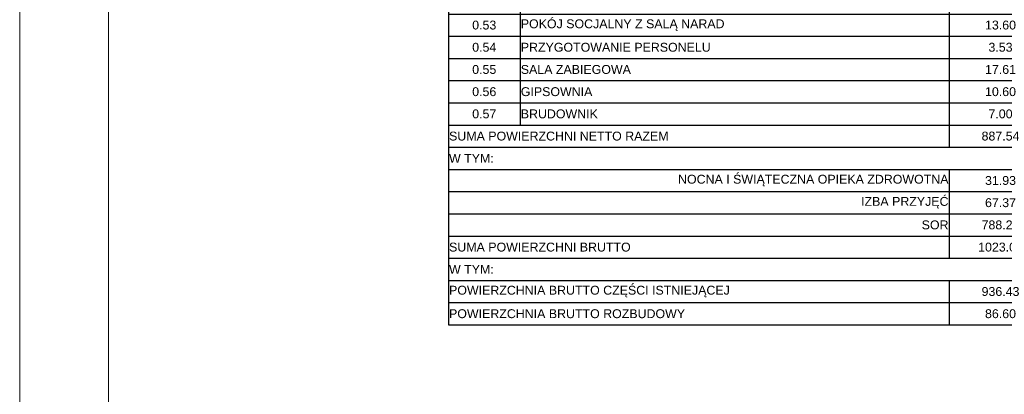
# Model space of a CAD drawing. Header units: millimetres. Extents: x -9409 to -3369, y -15007 to -6597.
# Tile 51 of 132: x -9409 to -7188, y -10788 to -9944. Entities that reach past the tile are written whole.
import ezdxf

# ---------------------------------------------------------------- set-up
doc = ezdxf.new("R2010")
doc.units = ezdxf.units.MM
for name, color, linetype, lineweight in [('SQ_HATCH', 140, 'Continuous', 13), ('SQ_ISTN.Ściany', 140, 'Continuous', 35), ('SQ_Opisy', 7, 'Continuous', 18)]:
    doc.layers.add(name, color=color, linetype=linetype, lineweight=lineweight)
doc.styles.add('SQ_Arial', font='arial.ttf')
doc.styles.get("Standard").update_dxf_attribs({"font": 'arial.ttf'})

# ---------------------------------------------------------------- blocks, each defined once
blk = doc.blocks.new('*T220')
at = {"layer": 'SQ_Opisy', "color": 0, "linetype": 'ByBlock', "lineweight": -2, "transparency": 16777216}
for p, q in [((0, 0), (1361.1, 0)), ((0, 0), (0, -3424.8)), ((1361.1, 0), (1361.1, -3424.8)), ((0, -50), (1361.1, -50)), ((161.8, -50), (161.8, -112.9)), ((1129.5, -50), (1129.5, -112.9)), ((0, -112.9), (161.8, -112.9)), ((1129.5, -112.9), (1361.1, -112.9)), ((0, -162.9), (161.8, -162.9)), ((161.8, -162.9), (161.8, -2974.8)), ((1129.5, -162.9), (1361.1, -162.9)), ((0, -212.9), (161.8, -212.9)), ((1129.5, -212.9), (1361.1, -212.9)), ((0, -262.9), (161.8, -262.9)), ((1129.5, -262.9), (1361.1, -262.9)), ((0, -316.9), (161.8, -316.9)), ((1129.5, -316.9), (1361.1, -316.9)), ((0, -366.9), (161.8, -366.9)), ((1129.5, -366.9), (1361.1, -366.9)), ((0, -416.9), (161.8, -416.9)), ((1129.5, -416.9), (1361.1, -416.9)), ((0, -470.8), (161.8, -470.8)), ((1129.5, -470.8), (1361.1, -470.8)), ((0, -520.8), (161.8, -520.8)), ((1129.5, -520.8), (1361.1, -520.8)), ((0, -570.8), (161.8, -570.8)), ((1129.5, -570.8), (1361.1, -570.8)), ((0, -620.8), (161.8, -620.8)), ((1129.5, -620.8), (1361.1, -620.8)), ((0, -670.8), (161.8, -670.8)), ((1129.5, -670.8), (1361.1, -670.8)), ((0, -720.8), (161.8, -720.8)), ((1129.5, -720.8), (1361.1, -720.8)), ((0, -770.8), (161.8, -770.8)), ((1129.5, -770.8), (1361.1, -770.8)), ((0, -820.8), (161.8, -820.8)), ((1129.5, -820.8), (1361.1, -820.8)), ((0, -870.8), (161.8, -870.8)), ((1129.5, -870.8), (1361.1, -870.8)), ((0, -924.8), (161.8, -924.8)), ((1129.5, -924.8), (1361.1, -924.8)), ((0, -974.8), (161.8, -974.8)), ((1129.5, -974.8), (1361.1, -974.8)), ((0, -1024.8), (161.8, -1024.8)), ((1129.5, -1024.8), (1361.1, -1024.8)), ((0, -1074.8), (161.8, -1074.8)), ((1129.5, -1074.8), (1361.1, -1074.8)), ((0, -1124.8), (161.8, -1124.8)), ((1129.5, -1124.8), (1361.1, -1124.8)), ((0, -1174.8), (161.8, -1174.8)), ((1129.5, -1174.8), (1361.1, -1174.8)), ((0, -1224.8), (161.8, -1224.8)), ((1129.5, -1224.8), (1361.1, -1224.8)), ((1129.5, -1224.8), (1129.5, -1674.8)), ((0, -1274.8), (1361.1, -1274.8)), ((0, -1324.8), (1361.1, -1324.8)), ((0, -1374.8), (1361.1, -1374.8)), ((0, -1424.8), (1361.1, -1424.8)), ((0, -1474.8), (1361.1, -1474.8)), ((0, -1524.8), (1361.1, -1524.8)), ((0, -1574.8), (1361.1, -1574.8)), ((0, -1624.8), (1361.1, -1624.8)), ((0, -1674.8), (1361.1, -1674.8)), ((0, -1724.8), (161.8, -1724.8)), ((1129.5, -1724.8), (1361.1, -1724.8)), ((1129.5, -1724.8), (1129.5, -3024.8)), ((0, -1774.8), (1361.1, -1774.8)), ((0, -1824.8), (1361.1, -1824.8)), ((0, -1874.8), (1361.1, -1874.8)), ((0, -1924.8), (1361.1, -1924.8)), ((0, -1974.8), (1361.1, -1974.8)), ((0, -2024.8), (1361.1, -2024.8)), ((0, -2074.8), (1361.1, -2074.8)), ((0, -2124.8), (1361.1, -2124.8)), ((0, -2174.8), (1361.1, -2174.8)), ((0, -2224.8), (1361.1, -2224.8)), ((0, -2274.8), (1361.1, -2274.8)), ((0, -2324.8), (1361.1, -2324.8)), ((0, -2374.8), (1361.1, -2374.8)), ((0, -2424.8), (1361.1, -2424.8)), ((0, -2474.8), (1361.1, -2474.8)), ((0, -2524.8), (1361.1, -2524.8)), ((0, -2574.8), (1361.1, -2574.8)), ((0, -2624.8), (1361.1, -2624.8)), ((0, -2674.8), (1361.1, -2674.8)), ((0, -2724.8), (1361.1, -2724.8)), ((0, -2774.8), (1361.1, -2774.8)), ((0, -2824.8), (1361.1, -2824.8)), ((0, -2874.8), (1361.1, -2874.8)), ((0, -2924.8), (1361.1, -2924.8)), ((0, -2974.8), (1361.1, -2974.8)), ((0, -3024.8), (1361.1, -3024.8)), ((0, -3074.8), (1361.1, -3074.8)), ((1129.5, -3074.8), (1129.5, -3274.8)), ((0, -3124.8), (1361.1, -3124.8)), ((0, -3174.8), (1361.1, -3174.8)), ((0, -3224.8), (1361.1, -3224.8)), ((0, -3274.8), (1361.1, -3274.8)), ((0, -3324.8), (1361.1, -3324.8)), ((1129.5, -3324.8), (1129.5, -3424.8)), ((0, -3374.8), (1361.1, -3374.8)), ((0, -3424.8), (1361.1, -3424.8))]:
    blk.add_line(p, q, dxfattribs=at)
at = {"layer": 'SQ_Opisy', "linetype": 'ByBlock', "lineweight": 15, "transparency": 16777216}
blk.add_line((161.8, -112.9), (1129.5, -112.9), dxfattribs=at)
at = {"layer": 'SQ_Opisy', "linetype": 'ByBlock', "lineweight": -2, "transparency": 16777216}
for p, q in [((161.8, -112.9), (161.8, -162.9)), ((1129.5, -112.9), (1129.5, -1224.8)), ((161.8, -162.9), (1129.5, -162.9)), ((161.8, -212.9), (1129.5, -212.9)), ((161.8, -262.9), (1129.5, -262.9)), ((161.8, -316.9), (1129.5, -316.9)), ((161.8, -366.9), (1129.5, -366.9)), ((161.8, -416.9), (1129.5, -416.9)), ((161.8, -470.8), (1129.5, -470.8)), ((161.8, -520.8), (1129.5, -520.8)), ((161.8, -570.8), (1129.5, -570.8)), ((161.8, -620.8), (1129.5, -620.8)), ((161.8, -670.8), (1129.5, -670.8)), ((161.8, -720.8), (1129.5, -720.8)), ((161.8, -770.8), (1129.5, -770.8)), ((161.8, -820.8), (1129.5, -820.8)), ((161.8, -870.8), (1129.5, -870.8)), ((161.8, -924.8), (1129.5, -924.8)), ((161.8, -974.8), (1129.5, -974.8)), ((161.8, -1024.8), (1129.5, -1024.8)), ((161.8, -1074.8), (1129.5, -1074.8)), ((161.8, -1124.8), (1129.5, -1124.8)), ((161.8, -1174.8), (1129.5, -1174.8)), ((161.8, -1224.8), (1129.5, -1224.8)), ((1129.5, -1674.8), (1129.5, -1724.8)), ((161.8, -1724.8), (1129.5, -1724.8))]:
    blk.add_line(p, q, dxfattribs=at)
at = {"layer": 'SQ_Opisy', "color": 0, "transparency": 16777216, "char_height": 20}
for s, insert, width, attachment_point in [('ZESTAWIENIE POWIERZCHNI- STAN PROJEKTOWANY', (680.6, -25), 1358.127, 5), ('\\A1;POWIERZCHNIA NETTO (m{\\H0.7x;\\S2^ ;}) OK.', (1245.3, -81.5), 228.581, 5), ('NR POM.', (80.9, -81.5), 158.819, 5), ('NAZWA POMIESZCZENIA', (645.7, -81.5), 964.727, 5), ('0.01', (80.9, -137.9), 158.819, 5), ('69.72', (1245.3, -137.9), 228.581, 5), ('0.02', (80.9, -187.9), 158.819, 5), ('39.40', (1245.3, -187.9), 228.581, 5), ('0.03', (80.9, -237.9), 158.819, 5), ('8.79', (1245.3, -237.9), 228.581, 5), ('0.04', (80.9, -289.9), 158.819, 5), ('7.43', (1245.3, -289.9), 228.581, 5), ('0.05', (80.9, -341.9), 158.819, 5), ('41.04', (1245.3, -341.9), 228.581, 5), ('0.06', (80.9, -391.9), 158.819, 5), ('10.64', (1245.3, -391.9), 228.581, 5), ('0.07', (80.9, -443.9), 158.819, 5), ('7.36', (1245.3, -443.9), 228.581, 5), ('0.08', (80.9, -495.8), 158.819, 5), ('36.49', (1245.3, -495.8), 228.581, 5), ('0.09', (80.9, -545.8), 158.819, 5), ('3.33', (1245.3, -545.8), 228.581, 5), ('0.10', (80.9, -595.8), 158.819, 5), ('4.33', (1245.3, -595.8), 228.581, 5), ('0.11', (80.9, -645.8), 158.819, 5), ('3.52', (1245.3, -645.8), 228.581, 5), ('0.12', (80.9, -695.8), 158.819, 5), ('13.57', (1245.3, -695.8), 228.581, 5), ('0.13', (80.9, -745.8), 158.819, 5), ('3.12', (1245.3, -745.8), 228.581, 5), ('0.14', (80.9, -795.8), 158.819, 5), ('18.56', (1245.3, -795.8), 228.581, 5), ('0.15', (80.9, -845.8), 158.819, 5), ('49.08', (1245.3, -845.8), 228.581, 5), ('0.16', (80.9, -897.8), 158.819, 5), ('8.80', (1245.3, -897.8), 228.581, 5), ('0.17', (80.9, -949.8), 158.819, 5), ('10.78', (1245.3, -949.8), 228.581, 5), ('0.18', (80.9, -999.8), 158.819, 5), ('18.15', (1245.3, -999.8), 228.581, 5), ('0.19', (80.9, -1049.8), 158.819, 5), ('13.77', (1245.3, -1049.8), 228.581, 5), ('0.20', (80.9, -1099.8), 158.819, 5), ('3.62', (1245.3, -1099.8), 228.581, 5), ('0.21', (80.9, -1149.8), 158.819, 5), ('6.16', (1245.3, -1149.8), 228.581, 5), ('0.22', (80.9, -1199.8), 158.819, 5), ('41.12', (1245.3, -1199.8), 228.581, 5), ('0.23', (80.9, -1249.8), 158.819, 5), ('TRIAGE', (163.3, -1249.8), 964.727, 4), ('13.28', (1245.3, -1249.8), 228.581, 5), ('0.24', (80.9, -1299.8), 158.819, 5), ('REJESTRACJA', (163.3, -1299.8), 964.727, 4), ('11.73', (1245.3, -1299.8), 228.581, 5), ('0.25', (80.9, -1349.8), 158.819, 5), ('KOMUNIKACJA ', (163.3, -1349.8), 964.727, 4), ('20.23', (1245.3, -1349.8), 228.581, 5), ('0.26', (80.9, -1399.8), 158.819, 5), ('WIATROŁAP', (163.3, -1399.8), 964.727, 4), ('11.15', (1245.3, -1399.8), 228.581, 5), ('0.27', (80.9, -1449.8), 158.819, 5), ('WĘZEŁ HIG.-SANIT. PACJENT NP DAMSKI', (163.3, -1449.8), 964.727, 4), ('6.82', (1245.3, -1449.8), 228.581, 5), ('0.28', (80.9, -1499.8), 158.819, 5), ('WĘZEŁ HIG.-SANIT. PACJENT MĘSKI', (163.3, -1499.8), 964.727, 4), ('4.32', (1245.3, -1499.8), 228.581, 5), ('0.29', (80.9, -1549.8), 158.819, 5), ('GABINET KONSULTACYJNY LEKARSKI ', (163.3, -1549.8), 964.727, 4), ('17.87', (1245.3, -1549.8), 228.581, 5), ('0.30', (80.9, -1599.8), 158.819, 5), ('GABINET KONSULTACYJNY LEKARSKI', (163.3, -1599.8), 964.727, 4), ('12.26', (1245.3, -1599.8), 228.581, 5), ('0.31', (80.9, -1649.8), 158.819, 5), ('GABINET KONSULTACYJNY LEKARSKI', (163.3, -1649.8), 964.727, 4), ('12.39', (1245.3, -1649.8), 228.581, 5), ('0.32', (80.9, -1699.8), 158.819, 5), ('17.03', (1245.3, -1699.8), 228.581, 5), ('0.33', (80.9, -1749.8), 158.819, 5), ('GABINET KONSULTACYJNY LEKARSKI', (163.3, -1749.8), 964.727, 4), ('15.97', (1245.3, -1749.8), 228.581, 5), ('0.34', (80.9, -1799.8), 158.819, 5), ('WIATROŁAP', (163.3, -1799.8), 964.727, 4), ('3.95', (1245.3, -1799.8), 228.581, 5), ('0.35', (80.9, -1849.8), 158.819, 5), ('GABINET DIAGNOSTYCZNO-ZABIEGOWY', (163.3, -1849.8), 964.727, 4), ('15.37', (1245.3, -1849.8), 228.581, 5), ('0.36', (80.9, -1899.8), 158.819, 5), ('POCZEKALNIA', (163.3, -1899.8), 964.727, 4), ('20.70', (1245.3, -1899.8), 228.581, 5), ('ŁAZIENKA PACJENTA NP  Z WÓZKOWANNĄ', (163.3, -1949.8), 964.727, 4), ('0.37', (80.9, -1949.8), 158.819, 5), ('10.91', (1245.3, -1949.8), 228.581, 5), ('0.38', (80.9, -1999.8), 158.819, 5), ('REJESTRACJA', (163.3, -1999.8), 964.727, 4), ('8.55', (1245.3, -1999.8), 228.581, 5), ('0.39', (80.9, -2049.8), 158.819, 5), ('KOMUNIKACJA', (163.3, -2049.8), 964.727, 4), ('7.88', (1245.3, -2049.8), 228.581, 5), ('0.40', (80.9, -2099.8), 158.819, 5), ('KOMUNIKACJA/ POCZEKALNIA', (163.3, -2099.8), 964.727, 4), ('76.94', (1245.3, -2099.8), 228.581, 5), ('0.41', (80.9, -2149.8), 158.819, 5), ('WĘZEŁ HIGIENICZNO-SANITARNY', (163.3, -2149.8), 964.727, 4), ('6.53', (1245.3, -2149.8), 228.581, 5), ('0.42', (80.9, -2199.8), 158.819, 5), ('WĘZEŁ HIG.-SANIT. PERSONEL DAMSKI', (163.3, -2199.8), 964.727, 4), ('4.41', (1245.3, -2199.8), 228.581, 5), ('0.43', (80.9, -2249.8), 158.819, 5), ('WĘZEŁ HIG.-SANIT. PERSONEL MĘSKI', (163.3, -2249.8), 964.727, 4), ('4.41', (1245.3, -2249.8), 228.581, 5), ('0.44', (80.9, -2299.8), 158.819, 5), ('POKÓJ ORDYNATORA', (163.3, -2299.8), 964.727, 4), ('12.08', (1245.3, -2299.8), 228.581, 5), ('0.45', (80.9, -2349.8), 158.819, 5), ('ISTNIEJĄCE POM. ELEKTRYCZNE', (163.3, -2349.8), 964.727, 4), ('4.39', (1245.3, -2349.8), 228.581, 5), ('0.46', (80.9, -2399.8), 158.819, 5), ('REJESTRATORKI, PERSONEL POMOCNICZY', (163.3, -2399.8), 964.727, 4), ('18.85', (1245.3, -2399.8), 228.581, 5), ('0.47', (80.9, -2449.8), 158.819, 5), ('POKÓJ PIELĘGNIAREK', (163.3, -2449.8), 964.727, 4), ('18.63', (1245.3, -2449.8), 228.581, 5), ('0.48', (80.9, -2499.8), 158.819, 5), ('POKÓJ LEKARZY', (163.3, -2499.8), 964.727, 4), ('15.28', (1245.3, -2499.8), 228.581, 5), ('0.49', (80.9, -2549.8), 158.819, 5), ('WC PERSONEL', (163.3, -2549.8), 964.727, 4), ('2.88', (1245.3, -2549.8), 228.581, 5), ('0.50', (80.9, -2599.8), 158.819, 5), ('POKÓJ PIELĘGNIARKI KOORDYNUJĄCEJ', (163.3, -2599.8), 964.727, 4), ('18.55', (1245.3, -2599.8), 228.581, 5), ('0.51', (80.9, -2649.8), 158.819, 5), ('POMIESZCZENIE GOSPODARCZE', (163.3, -2649.8), 964.727, 4), ('16.05', (1245.3, -2649.8), 228.581, 5), ('0.52', (80.9, -2699.8), 158.819, 5), ('MAGAZYN', (163.3, -2699.8), 964.727, 4), ('7.05', (1245.3, -2699.8), 228.581, 5), ('POKÓJ SOCJALNY Z SALĄ NARAD', (163.3, -2749.8), 964.727, 4), ('0.53', (80.9, -2749.8), 158.819, 5), ('13.60', (1245.3, -2749.8), 228.581, 5), ('0.54', (80.9, -2799.8), 158.819, 5), ('PRZYGOTOWANIE PERSONELU', (163.3, -2799.8), 964.727, 4), ('3.53', (1245.3, -2799.8), 228.581, 5), ('0.55', (80.9, -2849.8), 158.819, 5), ('SALA ZABIEGOWA', (163.3, -2849.8), 964.727, 4), ('17.61', (1245.3, -2849.8), 228.581, 5), ('0.56', (80.9, -2899.8), 158.819, 5), ('GIPSOWNIA', (163.3, -2899.8), 964.727, 4), ('10.60', (1245.3, -2899.8), 228.581, 5), ('0.57', (80.9, -2949.8), 158.819, 5), ('BRUDOWNIK', (163.3, -2949.8), 964.727, 4), ('7.00', (1245.3, -2949.8), 228.581, 5), ('SUMA POWIERZCHNI NETTO RAZEM', (1.5, -2999.8), 1126.546, 4), ('887.54', (1245.3, -2999.8), 228.581, 5), ('W TYM:', (1.5, -3049.8), 1358.127, 4), ('NOCNA I ŚWIĄTECZNA OPIEKA ZDROWOTNA', (1128, -3099.8), 1126.546, 6), ('31.93', (1245.3, -3099.8), 228.581, 5), ('IZBA PRZYJĘĆ', (1128, -3149.8), 1126.546, 6), ('67.37', (1245.3, -3149.8), 228.581, 5), ('SOR', (1128, -3199.8), 1126.546, 6), ('788.24', (1245.3, -3199.8), 228.581, 5), ('SUMA POWIERZCHNI BRUTTO', (1.5, -3249.8), 1126.546, 4), ('1023.03', (1245.3, -3249.8), 228.581, 5), ('W TYM:', (1.5, -3299.8), 1358.127, 4), ('POWIERZCHNIA BRUTTO CZĘŚCI ISTNIEJĄCEJ', (1.5, -3349.8), 1126.546, 4), ('936.43', (1245.3, -3349.8), 228.581, 5), ('POWIERZCHNIA BRUTTO ROZBUDOWY', (1.5, -3399.8), 1126.546, 4), ('86.60', (1245.3, -3399.8), 228.581, 5)]:
    blk.add_mtext(s, dxfattribs=dict(at, insert=insert, width=width, attachment_point=attachment_point))
at = {"layer": 'SQ_Opisy', "color": 0, "transparency": 16777216, "char_height": 20, "width": 944.688, "attachment_point": 7, "style": 'SQ_Arial'}
for s, insert in [('KOMUNIKACJA', (173.3, -151.4)), ('SALA WSTĘPNEJ INTENSYWNEJ TERAPII', (173.3, -201.4)), ('STANOWISKO OBSERWACYJNE', (173.3, -251.4)), ('PRZYGOTOWANIE PIELĘGNIARSKIE - MAGAZYN LEKÓW', (173.3, -305.4)), ('SALA OBSERWACJI', (173.3, -355.4)), ('MAGAZYN', (173.3, -405.4)), ('ŁAZIENKA PACJENTA NP Z WÓZKOWNIĄ', (173.3, -459.3)), ('SALA RESUSCYTACYJNA', (173.3, -509.3)), ('WĘZEŁ HIG. SANIT. PERSONEL', (173.3, -559.3)), ('ŁAZIENKA PACJENT IZOLATKA', (173.3, -609.3)), ('POMIESZCZENIE NA CZYSTĄ BIELIZNĘ', (173.3, -659.3)), ('IZOLATKA', (173.3, -709.3)), ('ŚLUZA  F-U', (173.3, -759.3)), ('TRIAGE/ SEGREGACJA MEDYCZNA', (173.3, -809.3)), ('HALL', (173.3, -859.3)), ('ŁAZIENKA PACJENTA NP WRAZ Z WÓZKOWANNĄ', (173.3, -913.3)), ('DEKONTAMINACJA', (173.3, -963.3)), ('GABINET DIAGNOSTYCZNO-ZABIEGOWY', (173.3, -1013.3)), ('GABINET KONSULTACYJNY LEKARSKI', (173.3, -1063.3)), ('WĘZEŁ HIG.-SANIT. PACJENT MĘSKI', (173.3, -1113.3)), ('WĘZEŁ HIG.-SANIT. PACJENT NP DAMSKI', (173.3, -1163.3)), ('POCZEKALNIA', (173.3, -1213.3)), ('GABINET DIAGNOSTYCZNO-ZABIEGOWY', (173.3, -1713.3))]:
    blk.add_mtext(s, dxfattribs=dict(at, insert=insert))
blk = doc.blocks.new('stan projektowany')
at = {"layer": 'SQ_HATCH'}
h = blk.add_hatch(dxfattribs=at)
h.set_pattern_fill('ANGLE')
h.set_pattern_definition([(0, (-10464.962, 6233.929), (0, 6.985), [5.08, -1.905]), (90, (-10464.962, 6233.929), (-6.985, 4e-16), [5.08, -1.905])])
h.paths.add_polyline_path([(-15233.1, 8198.7), (-15198.1, 8198.7), (-15176.6, 8198.7), (-15176.6, 8216.2), (-15144.6, 8216.2), (-15144.6, 8147.2), (-15144.6, 7886.2), (-15144.6, 7837.2), (-15144.6, 7734.8), (-15104.7, 7734.8), (-15104.6, 10535.6), (-15737.6, 10535.6), (-15737.6, 10615.6), (-15789.6, 10615.6), (-16075.6, 10615.6), (-16075.6, 9587.3), (-16120.1, 9587.3), (-16120.1, 9436.6), (-16071.6, 9436.6), (-16071.6, 9307.6), (-16259.6, 9307.6), (-16259.6, 8898.7), (-16704.6, 8898.7), (-16704.6, 7768.2), (-16704.6, 7751.8), (-16685.6, 7751.8), (-16685.6, 7130.6), (-16718.1, 7131.6), (-16718.1, 7178.2), (-16999.6, 7178.2), (-16999.6, 7808.2), (-19394.6, 7808.2), (-19394.6, 6211.2), (-19462.5, 6211.2), (-19462.5, 5925.5), (-18509.3, 5925.5), (-18509.3, 6211.2), (-17103, 6223), (-17103, 5881.5), (-15104.7, 5873.3), (-15104.7, 7734.8), (-15144.6, 7734.8), (-15144.6, 7707.2), (-15176.6, 7707.2), (-15176.6, 7706.7), (-15176.6, 7706.7), (-15259.9, 7706.7), (-15259.9, 7706.8), (-15259.9, 7707.2), (-15292.7, 7707.2), (-15292.7, 7696.7), (-15292.7, 7696.7), (-15292.7, 7706.7), (-15297.7, 7706.6), (-15297.7, 7699.4, 0.414214), (-15297.4, 7699.1), (-15296.5, 7699.1, -0.414214), (-15296.2, 7698.8), (-15296.2, 7696.9, 0.527766), (-15295.9, 7696.6, -0.450501), (-15295.3, 7696.1, -0.414104), (-15295.8, 7695.5), (-15295.1, 7695.5), (-15295.8, 7695.5, -0.414323), (-15296.3, 7696.1, -0.409171), (-15295.9, 7696.7, -0.450389), (-15296.2, 7696.9), (-15296.2, 7698.8, 0.414214), (-15296.5, 7699.1), (-15297.4, 7699.1, -0.414214), (-15297.7, 7699.4), (-15297.7, 7706.6), (-15292.7, 7706.7), (-15292.7, 7707.2), (-15259.9, 7707.2), (-15259.9, 7734.8), (-15473.3, 7734.8), (-15473.3, 7771.1, -0.414214), (-15477.3, 7775.1, -1), (-15469.3, 7775.1, -0.414214), (-15473.3, 7771.1), (-15473.3, 7749.3), (-15457.7, 7749.3), (-15457.7, 7760.1), (-15458, 7760.2), (-15458, 7773.9), (-15458, 7787.5), (-15457.7, 7799.3), (-15457.7, 7787.6), (-15431.6, 7791.4, -0.038172), (-15428, 7791.6, -0.032853), (-15424.8, 7791.4, -0.057631), (-15419.7, 7790.2, -0.057695), (-15415.5, 7788, -0.068919), (-15411.9, 7784.8, -0.070278), (-15409.4, 7780.9, -0.066142), (-15408.2, 7776.7, -0.045653), (-15407.9, 7773.2, -0.032968), (-15408.1, 7770.7, -0.068737), (-15409.4, 7766.3, -0.070278), (-15411.9, 7762.4, -0.068919), (-15415.5, 7759.2, -0.057695), (-15419.7, 7757, -0.057631), (-15424.8, 7755.8, -0.032853), (-15428, 7755.6, -0.033182), (-15431.2, 7755.8), (-15457.7, 7760.1), (-15457.7, 7749.3), (-15473.3, 7749.3), (-15473.3, 7734.8), (-15259.9, 7734.8), (-15259.9, 7837.1), (-15259.9, 7837.1), (-15259.9, 7837.1), (-15176.6, 7837.2), (-15176.6, 7734.8), (-15144.6, 7734.8), (-15144.6, 7837.2), (-15144.6, 7886.2), (-15176.6, 7886.2), (-15176.6, 8147.2), (-15176.6, 8163.7), (-15198.1, 8163.7), (-15233.1, 8163.7)])

msp = doc.modelspace()

# ---------------------------------------------------------------- hatches: boundary and pattern name
at = {"layer": 'SQ_HATCH'}
h = msp.add_hatch(dxfattribs=at)
h.set_pattern_fill('ANGLE')
h.set_pattern_definition([(0, (0, -13074.651), (0, 6.985), [5.08, -1.905]), (90, (0, -13074.651), (-6.985, 4e-16), [5.08, -1.905])])
h.paths.add_polyline_path([(-4768.2, -11109.9), (-4733.2, -11109.9), (-4711.7, -11109.9), (-4711.7, -11092.4), (-4679.7, -11092.4), (-4679.7, -11161.4), (-4679.7, -11422.4), (-4679.7, -11471.4), (-4679.7, -11573.8), (-4639.7, -11573.8), (-4639.7, -8773), (-5272.7, -8773), (-5272.7, -8693), (-5324.7, -8693), (-5610.7, -8693), (-5610.7, -9721.3), (-5655.2, -9721.3), (-5655.2, -9872), (-5606.7, -9872), (-5606.7, -10001), (-5794.7, -10001), (-5794.7, -10409.9), (-6239.7, -10409.9), (-6239.7, -11540.4), (-6239.7, -11556.8), (-6220.6, -11556.8), (-6220.6, -12178), (-6253.2, -12177), (-6253.2, -12130.4), (-6534.7, -12130.4), (-6534.7, -11500.4), (-8929.7, -11500.4), (-8929.7, -13097.4), (-8997.5, -13097.4), (-8997.5, -13383.1), (-8044.3, -13383.1), (-8044.3, -13097.4), (-6638.1, -13085.6), (-6638.1, -13427.1), (-4639.7, -13435.3), (-4639.7, -11573.8), (-4679.7, -11573.8), (-4679.7, -11601.4), (-4711.7, -11601.4), (-4711.7, -11601.9), (-4711.7, -11601.9), (-4794.9, -11601.9), (-4794.9, -11601.8), (-4794.9, -11601.4), (-4827.7, -11601.4), (-4827.7, -11611.9), (-4827.7, -11611.9), (-4827.7, -11601.9), (-4832.7, -11601.9), (-4832.7, -11609.1, 0.414214), (-4832.4, -11609.4), (-4831.5, -11609.4, -0.414214), (-4831.2, -11609.7), (-4831.2, -11611.6, 0.527766), (-4830.9, -11612, -0.450501), (-4830.3, -11612.5, -0.414104), (-4830.8, -11613), (-4830.1, -11613.1), (-4830.8, -11613, -0.414323), (-4831.4, -11612.5, -0.409171), (-4830.9, -11611.9, -0.450389), (-4831.2, -11611.6), (-4831.2, -11609.7, 0.414214), (-4831.5, -11609.4), (-4832.4, -11609.4, -0.414214), (-4832.7, -11609.1), (-4832.7, -11601.9), (-4827.7, -11601.9), (-4827.7, -11601.4), (-4794.9, -11601.4), (-4794.9, -11573.8), (-5008.3, -11573.8), (-5008.3, -11537.4, -0.414214), (-5012.3, -11533.4, -1), (-5004.3, -11533.4, -0.414214), (-5008.3, -11537.4), (-5008.3, -11559.3), (-4992.7, -11559.3), (-4992.7, -11548.4), (-4993, -11548.4), (-4993, -11534.7), (-4993, -11521), (-4992.7, -11509.3), (-4992.7, -11521), (-4966.7, -11517.2, -0.038172), (-4963, -11516.9, -0.032853), (-4959.9, -11517.1, -0.057631), (-4954.8, -11518.4, -0.057695), (-4950.6, -11520.6, -0.068919), (-4946.9, -11523.8, -0.070278), (-4944.5, -11527.7, -0.066142), (-4943.2, -11531.9, -0.045653), (-4943, -11535.4, -0.032968), (-4943.2, -11537.9, -0.068737), (-4944.5, -11542.3, -0.070278), (-4946.9, -11546.2, -0.068919), (-4950.6, -11549.4, -0.057695), (-4954.8, -11551.5, -0.057631), (-4959.9, -11552.8, -0.032853), (-4963, -11553, -0.033182), (-4966.2, -11552.8), (-4992.7, -11548.4), (-4992.7, -11559.3), (-5008.3, -11559.3), (-5008.3, -11573.8), (-4794.9, -11573.8), (-4794.9, -11471.4), (-4794.9, -11471.4), (-4794.9, -11471.4), (-4711.7, -11471.4), (-4711.7, -11573.8), (-4679.7, -11573.8), (-4679.7, -11471.4), (-4679.7, -11422.4), (-4711.7, -11422.4), (-4711.7, -11161.4), (-4711.7, -11144.9), (-4733.2, -11144.9), (-4768.2, -11144.9)])

# ---------------------------------------------------------------- linework, layer by layer
at = {"layer": 'SQ_Opisy', "color": 7, "lineweight": 9, "true_color": 0xf7f7f7}
msp.add_lwpolyline([(-9408.9, -15007.5), (-3368.9, -15007.5), (-3368.9, -6597.5), (-9408.9, -6597.5)], close=True, dxfattribs=at)
at = {"layer": 'SQ_Opisy', "lineweight": 9}
msp.add_lwpolyline([(-9208.9, -14957.5), (-3418.9, -14957.5), (-3418.9, -6647.5), (-9208.9, -6647.5)], close=True, dxfattribs=at)

# ---------------------------------------------------------------- block references
msp.add_blockref('*T220', (-8442, -7206.5))
at = {"layer": 'SQ_ISTN.Ściany'}
msp.add_blockref('stan projektowany', (10465, -19308.6), dxfattribs=at)

doc.saveas('drawing.dxf')
